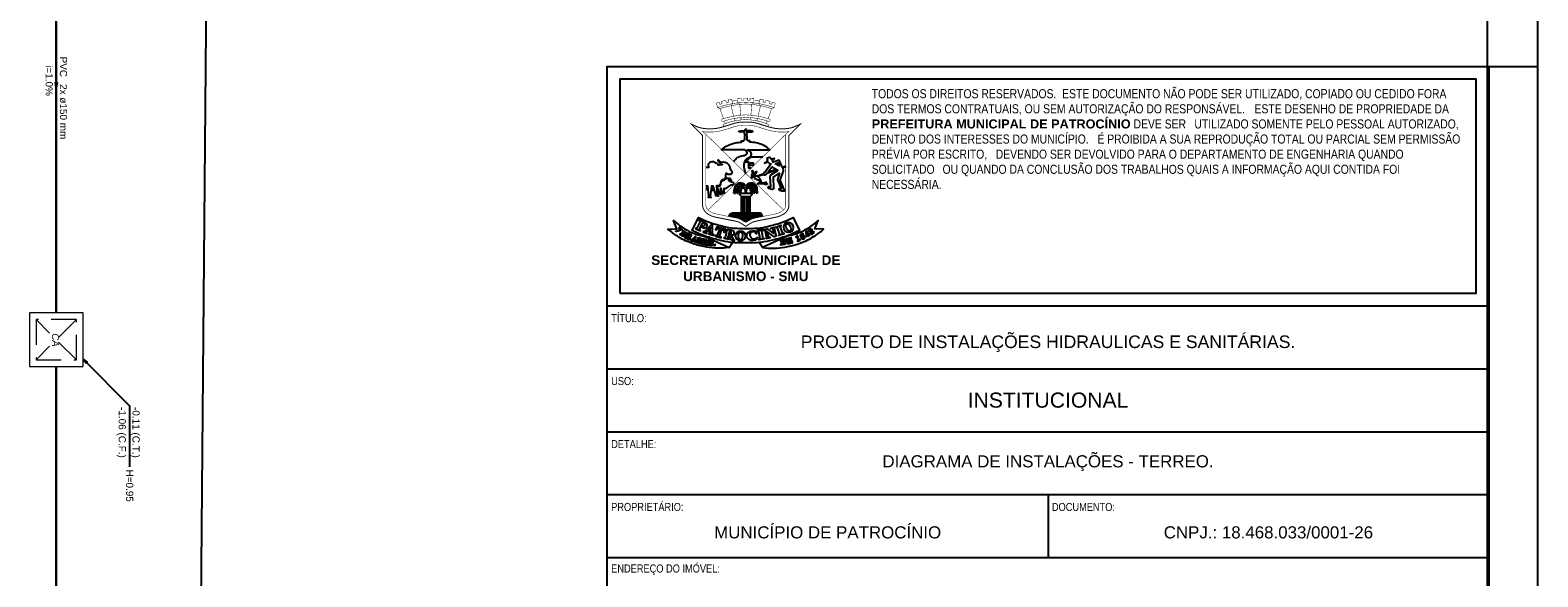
# Model space of a CAD drawing. Header units: millimetres. Extents: x 0 to 354, y 0 to 59.
# Tile 15 of 84: x 54 to 84, y 20 to 30. Entities that reach past the tile are written whole.
import ezdxf

# ---------------------------------------------------------------- set-up
doc = ezdxf.new("R2010")
doc.units = ezdxf.units.MM
doc.linetypes.add('DASHED', pattern=[0.75, 0.5, -0.25])
for name, color, linetype, lineweight in [('AF-Tubos detalhe', 152, 'Continuous', 30), ('AP-Sentido tubo', 196, 'Continuous', 20), ('AP-Textos tubo', 1, 'Continuous', 20), ('AP-Tubos', 196, 'Continuous', 30), ('Simbolos', 3, 'Continuous', 20), ('Simbolos_int', 1, 'Continuous', 5)]:
    doc.layers.add(name, color=color, linetype=linetype, lineweight=lineweight)
doc.styles.add('Arial', font='arial.ttf')
doc.styles.add('ArialI', font='ariali.ttf')
doc.styles.add('FORMATO', font='technic_.ttf')
doc.styles.add('R060E100', font='technic_.ttf', dxfattribs={"height": 16})
doc.styles.get("Standard").update_dxf_attribs({"font": 'arial.ttf'})
doc.dimstyles.get("Standard").update_dxf_attribs({"dimtxt": 0.18, "dimasz": 0.18, "dimexe": 0.18, "dimexo": 0.0625, "dimgap": 0.09, "dimtad": 0, "dimtih": 1, "dimtoh": 1, "dimdec": 4, "dimzin": 0, "dimdsep": 46, "dimtxsty": 'Standard', "dimcen": 0.09, "dimadec": 0, "dimazin": 0, "dimtfac": 1, "dimtdec": 4, "dimtofl": 0, "dimtmove": 0, "dimatfit": 3, "dimfxl": 1, "dimtolj": 1, "dimtzin": 0, "dimarcsym": 0})

msp = doc.modelspace()

# ---------------------------------------------------------------- linework, layer by layer
at = {"color": 1}
msp.add_line((83.1, 29.7), (84.1, 29.7), dxfattribs=at)
at = {"color": 6}
msp.add_line((74.3752, 21.2), (74.3752, 19.95), dxfattribs=at)
at = {"color": 2}
for points in [[(0, 59.4), (0, 0), (84.1, 0), (84.1, 59.4)], [(65.8752, 25.2), (82.8752, 25.2), (82.8752, 29.45), (65.8752, 29.45)]]:
    msp.add_lwpolyline(points, close=True, dxfattribs=at)
at = {"color": 6}
for points in [[(2.5, 58.4), (2.5, 1), (83.1, 1), (83.1, 58.4)], [(65.6252, 1), (65.6252, 29.7), (83.1252, 29.7), (83.1252, 1)]]:
    msp.add_lwpolyline(points, close=True, dxfattribs=at)
at = {"color": 1, "linetype": 'Continuous'}
msp.add_lwpolyline([(57.4101, 1.5), (57.889, 56.3342)], dxfattribs=at)
at = {"color": 1, "const_width": 0.00979}
for points in [[(67.9321, 28.6657), (67.8618, 28.8638), (67.8176, 28.8848), (67.7892, 28.9712, -0.0101119), (67.85, 28.9926), (67.8633, 28.9495), (67.9062, 28.9628), (67.8933, 29.0061, -0.0135349), (67.9766, 29.0285), (67.9885, 28.9833), (68.0371, 28.9951), (68.0249, 29.0394, -0.0105173), (68.0908, 29.0516), (68.1017, 29.0173), (68.1183, 28.9647), (68.0831, 28.9226), (68.1322, 28.7142)], [(68.2744, 28.734), (68.256, 28.9484), (68.215, 28.9785), (68.2153, 29.067, -0.0118928), (68.291, 29.0715), (68.2906, 29.0233), (68.3375, 29.0238), (68.3375, 29.0725, -0.005908), (68.3752, 29.0724, -0.005908), (68.4128, 29.0725), (68.4128, 29.0238), (68.4597, 29.0233), (68.4593, 29.0715, -0.0118928), (68.535, 29.067), (68.5354, 28.9785), (68.4943, 28.9484), (68.476, 28.734)], [(68.8182, 28.6657), (68.8885, 28.8638), (68.9327, 28.8848), (68.9611, 28.9712, 0.0101119), (68.9003, 28.9926), (68.887, 28.9495), (68.8441, 28.9628), (68.857, 29.0061, 0.0135349), (68.7737, 29.0285), (68.7618, 28.9833), (68.7132, 28.9951), (68.7254, 29.0394, 0.0105173), (68.6595, 29.0516), (68.6486, 29.0173), (68.6321, 28.9647), (68.6672, 28.9226), (68.6181, 28.7142)], [(68.9327, 28.8848, 0.0825429), (68.3752, 28.9892, 0.0825429), (67.8176, 28.8848)], [(68.8885, 28.8638, 0.0722397), (68.3752, 28.9565, 0.0722397), (67.8618, 28.8638)], [(68.2152, 29.0257, 0.0704916), (68.1035, 29.0115)], [(68.6468, 29.0115, 0.0704916), (68.5352, 29.0257)], [(68.791, 28.5128, 0.565968), (68.8213, 28.5397, 0.2738554), (68.8032, 28.5602, 0.0818369), (68.3752, 28.6468, 0.0818369), (67.9471, 28.5602, 0.2738554), (67.929, 28.5397, 0.565968), (67.9593, 28.5128)]]:
    msp.add_lwpolyline(points, format="xyb", dxfattribs=at)
at = {"color": 1}
for points, const_width in [([(67.909, 28.6572, 0.2738554), (67.891, 28.6366, 0.565968), (67.9213, 28.6098, -0.0759365), (68.3752, 28.693, -0.0759365), (68.829, 28.6098, 0.565968), (68.8593, 28.6366, 0.2738554), (68.8413, 28.6572, 0.0709109), (68.3752, 28.7406, 0.0709109)], 0.00979), ([(68.1095, 28.5604, -0.0171122), (67.8682, 28.4873, -0.0594928), (67.7016, 28.4637, -0.0110952), (67.6084, 28.4637, -0.0879771), (67.4083, 28.5038), (67.2949, 28.5546), (67.5179, 28.3273), (67.5179, 26.9445, 0.0798337), (67.5276, 26.8898, 0.1642576), (67.6175, 26.7745, 0.0972303), (67.7802, 26.7076), (68.1731, 26.6297, -0.0949465), (68.2784, 26.5885), (68.3752, 26.5276), (68.472, 26.5885, -0.0949465), (68.5772, 26.6297), (68.9701, 26.7076, 0.0972303), (69.1328, 26.7745, 0.1642576), (69.2227, 26.8898, 0.0798337), (69.2324, 26.9445), (69.2324, 28.3273), (69.4554, 28.5546), (69.342, 28.5038, -0.0879771), (69.1419, 28.4637, -0.0110952), (69.0487, 28.4637, -0.0594928), (68.8821, 28.4873, -0.0171122), (68.6408, 28.5604, 0.0972383), (68.3752, 28.5964, 0.0972383)], 0.0196), ([(68.1303, 28.4993, -0.0171122), (67.8848, 28.4249, -0.0594928), (67.703, 28.3991, -0.0110952), (67.607, 28.3991, -0.1039794), (67.5122, 28.4162), (67.5825, 28.3537), (67.5825, 26.9451, 0.0787036), (67.5886, 26.9111, 0.1642576), (67.6531, 26.8284, 0.0972303), (67.7928, 26.771), (68.1853, 26.6931, -0.0946451), (68.3128, 26.6432), (68.3752, 26.6039), (68.4376, 26.6432, -0.0946451), (68.5651, 26.6931), (68.9575, 26.771, 0.0972303), (69.0972, 26.8284, 0.1642576), (69.1617, 26.9111, 0.0787036), (69.1678, 26.9451), (69.1678, 28.3537), (69.2381, 28.4162, -0.1039794), (69.1433, 28.3991, -0.0110952), (69.0473, 28.3991, -0.0594928), (68.8655, 28.4249, -0.0171122), (68.62, 28.4993, 0.084475), (68.3767, 28.5351, 0.085264)], 0.00979)]:
    msp.add_lwpolyline(points, format="xyb", close=True, dxfattribs=dict(at, const_width=const_width))
at = {"color": 1, "const_width": 0.00979}
for points in [[(67.967, 28.5676), (67.9487, 28.619)], [(68.1548, 28.6205), (68.1434, 28.6683)], [(68.2823, 28.6402), (68.2783, 28.687)], [(68.468, 28.6402), (68.472, 28.687)], [(68.5955, 28.6205), (68.6069, 28.6683)], [(68.7834, 28.5676), (68.8016, 28.619)], [(67.5825, 28.3537), (68.3752, 27.575), (67.6255, 26.8513)], [(69.1249, 26.8513), (68.3752, 27.575), (69.1678, 28.3537)]]:
    msp.add_lwpolyline(points, dxfattribs=at)
at = {"color": 1}
for points in [[(68.3536, 28.335), (68.355, 28.352, 0.1753675), (68.3506, 28.3716, -0.1525632), (68.346, 28.4008), (68.2731, 28.3962), (68.2735, 28.4064), (68.2718, 28.4072), (68.2664, 28.4061, -0.0109776), (68.2555, 28.4041, -0.2264449), (68.2496, 28.4058), (68.2552, 28.4071), (68.2392, 28.4092, -0.8279357), (68.239, 28.4132), (68.249, 28.4166, -0.1271777), (68.2718, 28.4182), (68.2731, 28.4233), (68.363, 28.4254), (68.3638, 28.4484, -0.3094406), (68.3752, 28.4638)], [(68.3967, 28.335), (68.3953, 28.352, -0.1753675), (68.3997, 28.3716, 0.1525632), (68.4043, 28.4008), (68.4772, 28.3962), (68.4768, 28.4064), (68.4785, 28.4072), (68.4839, 28.4061, 0.0109776), (68.4948, 28.4041, 0.2264449), (68.5007, 28.4058), (68.4951, 28.4071), (68.5111, 28.4092, 0.8279357), (68.5113, 28.4132), (68.5013, 28.4166, 0.1271777), (68.4785, 28.4182), (68.4772, 28.4233), (68.3873, 28.4254), (68.3865, 28.4484, 0.3094406), (68.3752, 28.4638)], [(68.3561, 28.0463), (67.8949, 28.0468), (67.9352, 28.0804, -0.0792331), (68.0462, 28.1466, -0.0836903), (68.2927, 28.1997), (68.2927, 28.2215), (68.3335, 28.2215), (68.3335, 28.2364), (68.3482, 28.2364)], [(68.3967, 28.0463), (68.8554, 28.0468), (68.8151, 28.0804, 0.0792331), (68.7041, 28.1466, 0.0836903), (68.4576, 28.1997), (68.4576, 28.2215), (68.4168, 28.2215), (68.4168, 28.2364), (68.4021, 28.2364)], [(67.5825, 27.6987), (67.6092, 27.6994), (67.6393, 27.7029, 0.3498893), (67.6421, 27.7057, 0.1508016), (67.6374, 27.7298, -0.2455834), (67.6371, 27.7652, -0.0958284), (67.66, 27.7944, -0.3272035), (67.7589, 27.8026, 0.0101999), (67.7804, 27.79, -0.0739811), (67.811, 27.7665, -0.071794), (67.8271, 27.7441), (67.8582, 27.7513), (67.885, 27.7555, -0.1166307), (67.9094, 27.7537), (67.8851, 27.7628, -0.1539762), (67.8571, 27.7848), (67.8415, 27.8069, -0.1279971), (67.8254, 27.8499), (67.8342, 27.8366, 0.0776904), (67.845, 27.8248, 0.0761057), (67.8784, 27.8054, 0.1372627), (67.8948, 27.8038, -0.0872321), (67.9538, 27.8037, -0.1312138), (68.008, 27.7785, -0.1542554), (68.056, 27.7033, 0.0252133), (68.0674, 27.6679, 0.0510708), (68.0889, 27.625, -0.0259558), (68.0934, 27.6171, 0.0209291), (68.0981, 27.6086, -0.2164991), (68.1007, 27.5865, -0.1211261), (68.0853, 27.5612, -0.3471051), (68.0685, 27.5593, 0.2647657), (68.0646, 27.5594, -0.1335941), (68.0392, 27.5538, -0.1548185), (68.0158, 27.5626, 0.0061902), (67.9866, 27.5848), (67.9751, 27.5428), (67.9694, 27.5028, -0.0946831), (67.9573, 27.4675, -0.2588371), (67.9318, 27.4521, 0.3103352), (67.8782, 27.4121, 0.068396), (67.8699, 27.3698, -0.2503229), (67.8486, 27.3348), (67.7935, 27.3311), (67.8067, 27.1621), (67.8312, 27.1289), (67.7818, 27.1317), (67.7833, 27.1584), (67.7298, 27.3228), (67.6946, 27.3228), (67.6681, 27.1261), (67.6859, 27.0995), (67.637, 27.0995), (67.6425, 27.1291), (67.6228, 27.3236), (67.5825, 27.3236)], [(68.1375, 27.8085), (68.1534, 27.8354, -0.1501679), (68.2274, 27.903, -0.0699618), (68.3238, 27.9331, 0.0780417), (68.3839, 27.953, 0.3306951), (68.4002, 27.986, 0.2292163), (68.3561, 28.0463)], [(68.3752, 27.575), (68.3524, 27.6587, -0.1189674), (68.3486, 27.7915, -0.1256689), (68.3805, 27.8562, -0.1330422), (68.4198, 27.8829, 0.2139135), (68.4817, 27.9411, 0.2204676), (68.4803, 27.9774, 0.2068478), (68.3967, 28.0463)], [(69.1011, 27.6971), (69.0369, 27.8418), (68.9167, 27.7997, -0.6036909), (68.9109, 27.805, 0.3225458), (68.8941, 27.8496), (68.9434, 27.8711), (68.877, 27.8629), (68.855, 27.893, 0.350927), (68.8476, 27.895), (68.8006, 27.8801, 0.371909), (68.7956, 27.8721, 0.0634966), (68.806, 27.8369), (68.7494, 27.7827), (68.8108, 27.8081, -0.3927287), (68.8143, 27.8067, 0.2449148), (68.8691, 27.7672, -0.4927638), (68.871, 27.7637), (68.7544, 27.5934), (68.7356, 27.5883), (68.7184, 27.5637)], [(68.4863, 27.4875), (68.4922, 27.5157, -0.0139651), (68.5043, 27.5661, 0.1321923), (68.5043, 27.6323, -0.8419479), (68.5132, 27.6364, -0.2175372), (68.5226, 27.5839, 0.0252836), (68.5098, 27.5212), (68.5259, 27.5362, 0.1023303), (68.5804, 27.6129, -0.9921758), (68.5893, 27.609, -0.1084767), (68.5113, 27.4986, 0.3156258), (68.5087, 27.4868)], [(68.7911, 27.575), (68.7742, 27.5538, -0.201937), (68.764, 27.5483, 0.3341121), (68.7603, 27.5448, -0.7273895), (68.7478, 27.5432, 0.1045476), (68.7459, 27.5455, 0.3699832), (68.7432, 27.5455, -0.6686331), (68.7353, 27.5495, 0.5231921), (68.7301, 27.5537)], [(69.0418, 27.5875), (68.9152, 27.503), (68.9221, 27.2751, -0.544415), (68.9007, 27.2603), (68.8503, 27.2716, -0.2092755), (68.8205, 27.2935, -0.5227515), (68.8305, 27.3149, -0.2023617), (68.8564, 27.3089, 0.2295594), (68.8678, 27.3068, 0.3934708), (68.87, 27.3106), (68.8585, 27.5079, -0.2047689), (68.8735, 27.5495), (69.0078, 27.6351, 0.6252674), (69.0072, 27.6399, -0.0871836), (68.9958, 27.6464)], [(69.0418, 27.5875), (69.0016, 27.4598, 0.2192635), (69.0032, 27.4471), (69.0777, 27.277, -0.2927298), (69.0766, 27.27, -0.3674289), (69.0701, 27.2691, 0.1514547), (69.0445, 27.276, 0.2643945), (69.0301, 27.2671, 0.4364817), (69.0348, 27.253, 0.0114314), (69.0699, 27.2381, 0.1512931), (69.1431, 27.2324, 0.4169046), (69.1465, 27.2379)], [(69.1465, 27.2379), (69.0573, 27.452), (69.1204, 27.6247, 0.2962344), (69.1065, 27.685)], [(67.5825, 27.275), (67.5955, 27.2654, 0.059047), (67.6198, 27.2561)], [(67.6938, 27.2434, 0.0487975), (67.7449, 27.2447)], [(68.1815, 27.2906), (68.1798, 27.2784, 0.0128134), (68.169, 27.1828)], [(68.5975, 27.5215, 0.5580831), (68.5419, 27.4845)], [(68.5419, 27.4845), (68.6794, 27.4203), (68.6604, 27.4598, 0.1393815), (68.6131, 27.513)], [(68.5688, 27.2906), (68.5705, 27.2784, -0.0128134), (68.5813, 27.1828)], [(68.7393, 27.3799, 0.0548405), (68.798, 27.3685, -0.8390859), (68.7988, 27.3601, -0.2090551), (68.7191, 27.3717, 0.1994227), (68.7067, 27.3737, -0.1161258), (68.6234, 27.3737, -0.8809874), (68.6244, 27.3837), (68.6631, 27.3824, 0.0569376), (68.6905, 27.3846), (68.6624, 27.3994, -0.2703294), (68.6515, 27.4168)], [(68.709, 27.3912), (68.7241, 27.3896, 0.0977281), (68.737, 27.3907, 0.0423412), (68.7617, 27.4002, -0.1562378), (68.7778, 27.4025, -0.7348742), (68.7789, 27.3942, -0.0724375), (68.74, 27.3824, 0.6281294), (68.7393, 27.3799)], [(68.0444, 26.1043), (67.9877, 26.0994, -0.0719824), (67.544, 26.1242, -0.0372181), (67.2836, 26.1975, -0.0570973), (67.0164, 26.3308, -0.0327185), (66.8299, 26.4702), (67.0055, 26.4788), (66.9417, 26.644), (67.014, 26.5829, 0.0511682), (67.2106, 26.4482, 0.0859639), (67.5647, 26.3283)], [(68.0387, 26.7222, -0.3730721), (68.1192, 26.7919), (68.6311, 26.7919)], [(68.0633, 26.7173), (68.0845, 26.7605, 1.0483596), (68.0756, 26.7643), (68.051, 26.7197)], [(68.0948, 26.711), (68.1157, 26.761, 1.0483596), (68.1067, 26.7643), (68.0824, 26.7135)], [(68.1254, 26.705), (68.1488, 26.761, 1.0483596), (68.1397, 26.7643), (68.1126, 26.7075)], [(68.1611, 26.6979), (68.1799, 26.7618, 1.0483596), (68.1706, 26.7641), (68.1483, 26.7004)], [(68.1963, 26.6909), (68.2121, 26.7622, 1.0483596), (68.2026, 26.7638), (68.1834, 26.6935)], [(68.2304, 26.6817), (68.2445, 26.7626, 1.0483596), (68.2349, 26.7638), (68.2173, 26.6856)], [(68.263, 26.6694), (68.2753, 26.7629, 1.0483596), (68.2657, 26.7637), (68.2495, 26.6749)], [(68.3018, 26.6499), (68.3093, 26.7632, 1.0483596), (68.2997, 26.7633), (68.2874, 26.6578)], [(68.3331, 26.6304), (68.3419, 26.7632, 1.0483596), (68.3323, 26.7633), (68.3179, 26.6399)], [(68.3574, 26.6151), (68.3649, 26.7631, -0.1636471), (68.3677, 26.7667, -0.1532159), (68.3712, 26.7678), (68.3791, 26.7678)], [(68.3929, 26.6151), (68.3854, 26.7631, 0.1636471), (68.3827, 26.7667, 0.1532159), (68.3791, 26.7678)], [(68.4172, 26.6304), (68.4084, 26.7632, -1.0483596), (68.418, 26.7633), (68.4324, 26.6399)], [(68.4485, 26.6499), (68.441, 26.7632, -1.0483596), (68.4506, 26.7633), (68.4629, 26.6578)], [(68.4874, 26.6694), (68.475, 26.7629, -1.0483596), (68.4846, 26.7637), (68.5008, 26.6749)], [(68.5199, 26.6817), (68.5058, 26.7626, -1.0483596), (68.5154, 26.7638), (68.533, 26.6856)], [(68.554, 26.6909), (68.5382, 26.7622, -1.0483596), (68.5477, 26.7638), (68.567, 26.6935)], [(68.5892, 26.6979), (68.5704, 26.7618, -1.0483596), (68.5798, 26.7641), (68.602, 26.7004)], [(68.6249, 26.705), (68.6015, 26.761, -1.0483596), (68.6106, 26.7643), (68.6377, 26.7075)], [(68.7116, 26.7222, 0.3730721), (68.6311, 26.7919)], [(68.6555, 26.711), (68.6346, 26.761, -1.0483596), (68.6436, 26.7643), (68.668, 26.7135)], [(68.687, 26.7173), (68.6658, 26.7605, -1.0483596), (68.6747, 26.7643), (68.6993, 26.7197)], [(68.7059, 26.1043), (68.7626, 26.0994, 0.0719824), (69.2064, 26.1242, 0.0372181), (69.4667, 26.1975, 0.0570973), (69.734, 26.3308, 0.0327185), (69.9204, 26.4702), (69.7448, 26.4788), (69.8086, 26.644), (69.7363, 26.5829, -0.0511682), (69.5397, 26.4482, -0.0859639), (69.1856, 26.3283)], [(68.5102, 26.4352), (68.5568, 26.4344), (68.5739, 26.4338, -0.2702252), (68.5851, 26.4194), (68.5878, 26.3793, -0.8026886), (68.584, 26.3781, 0.0740355), (68.5607, 26.4087, 0.2045789), (68.4981, 26.4179, 0.0810479), (68.4709, 26.3976, 0.1192834), (68.4553, 26.3643, 0.1931852), (68.475, 26.3034, 0.2314151), (68.5211, 26.2784, 0.0219803), (68.5471, 26.2794, 0.1996064), (68.5968, 26.3049, -0.7686045), (68.6092, 26.2991)]]:
    msp.add_lwpolyline(points, format="xyb", dxfattribs=at)
for points in [[(68.4811, 27.6791), (68.4324, 27.6791), (68.4324, 27.8008), (68.3657, 27.8008), (68.4816, 27.9061), (68.7133, 27.9072)], [(68.7184, 27.5637), (68.5975, 27.5215)], [(68.7301, 27.5537), (68.6131, 27.513)], [(68.9958, 27.6464), (68.7911, 27.575)], [(68.9749, 27.6531), (68.8934, 27.7011), (68.81, 27.5956)], [(68.9749, 27.6531), (68.81, 27.5956)], [(69.1678, 27.7203), (69.1011, 27.6971)], [(69.1678, 27.7063), (69.1065, 27.685)], [(67.6198, 27.2561), (67.614, 27.3138), (67.5825, 27.3138)], [(67.7449, 27.2447), (67.7226, 27.313), (67.7031, 27.313), (67.6938, 27.2434)], [(68.1401, 27.1823), (68.1496, 27.2761)], [(68.3653, 27.2459), (68.3653, 27.1756)], [(68.385, 27.2459), (68.385, 27.1756)], [(68.4863, 27.4875), (68.5087, 27.4868)], [(68.6102, 27.1823), (68.6007, 27.2761)], [(68.6515, 27.4168), (68.709, 27.3912)], [(68.1401, 27.1823), (68.169, 27.1828)], [(68.1987, 27.1823), (68.2216, 27.1823)], [(68.4915, 27.1756), (68.2588, 27.1756), (68.2468, 27.156), (68.2905, 27.1199), (68.4598, 27.1199)], [(68.2539, 27.1823), (68.2701, 27.1823)], [(68.2905, 26.7919), (68.2905, 27.1081), (68.2947, 27.1081), (68.2947, 26.7919)], [(68.3078, 26.7919), (68.3078, 27.1081), (68.3359, 27.1081), (68.3359, 26.7919)], [(68.3557, 26.7919), (68.3557, 27.1081), (68.3946, 27.1081)], [(68.3946, 27.1081), (68.3946, 26.7919)], [(68.4425, 26.7919), (68.4425, 27.1081), (68.4144, 27.1081), (68.4144, 26.7919)], [(68.4598, 26.7919), (68.4598, 27.1081), (68.4556, 27.1081), (68.4556, 26.7919)], [(68.4598, 27.1199), (68.5035, 27.156), (68.4915, 27.1756)], [(68.4965, 27.1823), (68.4802, 27.1823)], [(68.5516, 27.1823), (68.5287, 27.1823)], [(68.6102, 27.1823), (68.5813, 27.1828)], [(67.4828, 26.3666), (68.0444, 26.1043), (68.1093, 26.2039)], [(69.2675, 26.3666), (68.7059, 26.1043), (68.641, 26.2039)]]:
    msp.add_lwpolyline(points, dxfattribs=at)
for points in [[(68.4616, 27.7903), (68.5195, 27.7903), (68.5195, 27.7378), (68.4616, 27.7378)], [(68.9569, 27.7653), (69.012, 27.788), (69.0387, 27.7262)], [(67.6353, 26.3781), (67.7377, 26.3441), (67.7377, 26.3571), (67.7169, 26.3683), (67.7169, 26.5415), (67.686, 26.5566), (67.556, 26.4234), (67.5338, 26.4235), (67.5253, 26.4131), (67.6036, 26.3863), (67.6042, 26.4004), (67.5854, 26.4111), (67.611, 26.4408), (67.6686, 26.4232), (67.6686, 26.3854), (67.6408, 26.3881)], [(67.6273, 26.4578), (67.6693, 26.4447), (67.6709, 26.5056)], [(67.7678, 26.3347), (67.8828, 26.3012), (67.8828, 26.3146), (67.8549, 26.327), (67.902, 26.4619), (67.9396, 26.4487), (67.9415, 26.4101), (67.9569, 26.4113), (67.9666, 26.4688), (67.8005, 26.5184), (67.7733, 26.4631), (67.7881, 26.4604), (67.8109, 26.4888), (67.8508, 26.4767), (67.8033, 26.3437), (67.7716, 26.3459)], [(68.6046, 26.438), (68.7108, 26.4556), (68.7137, 26.4437), (68.6882, 26.435), (68.7122, 26.288), (68.7389, 26.287), (68.7419, 26.276), (68.6328, 26.2614), (68.6329, 26.2709), (68.6601, 26.2814), (68.6351, 26.4266), (68.607, 26.4285)], [(68.6049, 26.4462), (68.7105, 26.4711), (68.7087, 26.4893), (68.6047, 26.457)], [(68.7757, 26.2811), (68.7747, 26.2915), (68.7956, 26.3018), (68.7566, 26.4451), (68.7257, 26.4447), (68.7227, 26.4573), (68.8009, 26.4762), (68.9395, 26.3777), (68.9097, 26.4838), (68.8712, 26.4803), (68.8699, 26.4909), (68.9539, 26.5132), (68.9591, 26.5037), (68.9354, 26.4907), (68.9809, 26.3313), (68.9391, 26.3194), (68.787, 26.4287), (68.8226, 26.3115), (68.8553, 26.3103), (68.8598, 26.3014)], [(68.97, 26.5133), (69.0691, 26.5509), (69.0743, 26.5398), (69.0511, 26.5262), (69.1036, 26.3868), (69.1299, 26.3911), (69.1351, 26.3809), (69.0309, 26.3452), (69.0292, 26.3545), (69.0538, 26.3701), (69.0007, 26.5075), (68.9727, 26.5039)], [(69.5855, 26.3481), (69.5778, 26.3935), (69.6017, 26.3586)], [(67.3834, 26.2236), (67.3845, 26.3151), (67.3665, 26.3234), (67.298, 26.2576), (67.2848, 26.2582), (67.2804, 26.2539), (67.3237, 26.2349), (67.3236, 26.2418), (67.315, 26.2499), (67.3265, 26.2642), (67.356, 26.2529), (67.356, 26.2353), (67.3431, 26.2366), (67.3374, 26.231), (67.3902, 26.2109), (67.39, 26.2184)], [(67.3356, 26.2731), (67.356, 26.2649), (67.3591, 26.2975)], [(67.6066, 26.1603), (67.6619, 26.1503), (67.6611, 26.1567), (67.6473, 26.1635), (67.6623, 26.2386), (67.6774, 26.2396), (67.6762, 26.2467), (67.6246, 26.2541), (67.6201, 26.2485), (67.6347, 26.2429), (67.6201, 26.1683), (67.6106, 26.1672)]]:
    msp.add_lwpolyline(points, close=True, dxfattribs=at)
for points in [[(67.8108, 27.2619), (67.8077, 27.3221), (67.8341, 27.3233, 0.0803253), (67.8589, 27.3285, 0.158746), (67.8673, 27.3353, 0.0286502), (67.8759, 27.3504, 0.1043628), (67.8812, 27.3706, -0.0317452), (67.8833, 27.39, -0.0349798), (67.8871, 27.4056, -0.0801612), (67.8945, 27.42, -0.0260052), (67.9029, 27.4304, -0.2284675), (67.9327, 27.4425, 0.3261756), (67.9687, 27.4654, -0.3232693), (68.0009, 27.4862), (68.045, 27.4847, -0.2200569), (68.0652, 27.4746, -0.0544939), (68.089, 27.4368), (68.0702, 27.438, -0.0423738), (68.0301, 27.4437), (68.0474, 27.4332, 0.0501225), (68.1315, 27.3928), (68.1252, 27.3481), (68.0949, 27.3466, 0.1464232), (68.0524, 27.3316, 0.0097094), (67.9922, 27.286, -0.2372095), (67.9369, 27.2747), (67.9371, 27.2128), (67.9575, 27.1853), (67.9131, 27.1853), (67.8884, 27.275), (67.8726, 27.275), (67.8759, 27.1911), (67.8987, 27.1574), (67.8531, 27.1608), (67.8482, 27.1848), (67.8291, 27.2688)], [(68.5498, 26.4879, 0.0460718), (68.7752, 26.5175, 0.0202553), (69.0449, 26.59), (69.1566, 26.6319), (69.3133, 26.7038), (69.4413, 26.4454), (69.2846, 26.3735), (69.1812, 26.3316, -0.0234713), (68.9032, 26.2519, -0.0187625), (68.6779, 26.2069, -0.0281937), (68.3752, 26.1971, -0.0281937), (68.0725, 26.2069, -0.0187625), (67.8471, 26.2519, -0.0234713), (67.5691, 26.3316), (67.4657, 26.3735), (67.309, 26.4454), (67.437, 26.7038), (67.5937, 26.6319), (67.7054, 26.59, 0.0202553), (67.9751, 26.5175, 0.0460718), (68.2005, 26.4879, 0.0090336), (68.3752, 26.4845, 0.0090336)], [(67.3731, 26.4804), (67.4779, 26.438), (67.4779, 26.4474), (67.4542, 26.4651), (67.5199, 26.5998), (67.5417, 26.5894, -0.4308266), (67.552, 26.5461), (67.5411, 26.5325, -0.3301327), (67.498, 26.5278, 0.8964777), (67.4896, 26.5179, 0.3766207), (67.5891, 26.5087, 0.5920911), (67.5782, 26.5952), (67.4598, 26.6496, 1.1798119), (67.4547, 26.6311, -0.4071479), (67.466, 26.6176, -0.0944106), (67.4635, 26.6088), (67.4524, 26.5853), (67.404, 26.489), (67.3815, 26.4905)], [(67.0606, 26.5044), (67.1076, 26.4655, -0.5432104), (67.1069, 26.4595, -0.0649255), (66.9997, 26.4227, -0.3056592), (66.9886, 26.4273, -0.5414129), (66.99, 26.4307, 0.1215777), (67.0719, 26.4666), (67.0471, 26.4877, -0.4149444), (67.0465, 26.4957, -0.0566407), (67.0559, 26.5044, -0.3284654)], [(67.086, 26.3692), (67.1336, 26.4296, 0.5286705), (67.1329, 26.4318, -0.2626963), (67.1236, 26.4415, -0.5623733), (67.1278, 26.4458), (67.1863, 26.4086, -0.3141666), (67.2032, 26.3681, -0.5019414), (67.1221, 26.3313), (67.0718, 26.3638, -0.2587717), (67.0678, 26.3712, -0.6476577), (67.0765, 26.375, 0.1544021)], [(67.1104, 26.3546), (67.1564, 26.4169), (67.1681, 26.4061, -0.2866513), (67.1746, 26.3824, -0.0955745), (67.1591, 26.3528, -0.3169183), (67.1276, 26.3436, -0.1218578)], [(67.2481, 26.2657), (67.2672, 26.2891, 0.9223567), (67.261, 26.2951, 0.0195208), (67.2454, 26.2801, -0.3870576), (67.2414, 26.2799), (67.2118, 26.2973, -0.4861728), (67.211, 26.3037), (67.2229, 26.3252, -0.4259892), (67.2269, 26.3262, 0.040372), (67.2414, 26.319, -0.4437247), (67.2438, 26.3125, -0.0162145), (67.2422, 26.3028), (67.2459, 26.3006), (67.265, 26.333, 0.9985904), (67.2614, 26.3371), (67.2518, 26.3279), (67.2314, 26.3371), (67.2444, 26.3638), (67.2781, 26.3474, -0.314626), (67.2796, 26.3447), (67.2755, 26.3318, 0.992119), (67.2834, 26.3292), (67.2943, 26.3513), (67.2199, 26.3886, 0.5136072), (67.2132, 26.3851), (67.2181, 26.3801, -0.3045319), (67.2195, 26.373), (67.1859, 26.3144, -0.2105703), (67.181, 26.3107, -0.1334378), (67.1703, 26.3112, 0.6255749), (67.1654, 26.3061), (67.2384, 26.2667, 0.1942123)], [(67.9388, 26.291), (68.0418, 26.2717), (68.0424, 26.2829), (68.0196, 26.2907), (68.0306, 26.3458), (68.0404, 26.3461), (68.0768, 26.2731, 0.1746303), (68.0857, 26.2646, -0.0210108), (68.1078, 26.2537, 0.1108634), (68.1472, 26.2423), (68.1496, 26.2504), (68.1418, 26.2565, -0.0966629), (68.1306, 26.2696, -0.0552111), (68.0999, 26.3414, -0.3481475), (68.1031, 26.3497, -0.0545272), (68.1258, 26.3597, 0.3017731), (68.1429, 26.3809, 0.147969), (68.1438, 26.4151, 0.1389218), (68.1278, 26.4352, 0.0689416), (68.0825, 26.4514), (67.9795, 26.4659), (67.9755, 26.4562), (67.9991, 26.4486), (67.9684, 26.2998), (67.9402, 26.2988)], [(68.0493, 26.4398), (68.0325, 26.3594), (68.0544, 26.3586, 0.3700116), (68.0851, 26.3833, 0.1151386), (68.0848, 26.4129, 0.2858372)], [(69.4052, 26.2339), (69.4554, 26.2535, 1.091405), (69.4518, 26.2609, -0.1182519), (69.4397, 26.257, -0.3706715), (69.4356, 26.26), (69.3994, 26.3405, 0.5206973), (69.3929, 26.3418), (69.368, 26.3177, 0.6030092), (69.3707, 26.3086), (69.3855, 26.3151), (69.4123, 26.2537, -0.2473091), (69.4118, 26.2471, -0.2059485), (69.4041, 26.2418, 0.9316202)], [(69.4826, 26.3185), (69.4786, 26.3108, 0.3802231), (69.4861, 26.2821, 0.2123795), (69.523, 26.2757, 0.3361292), (69.5501, 26.3095, 0.3651136), (69.516, 26.3397), (69.5184, 26.3439, 0.5560021), (69.4992, 26.3804, 0.1188674), (69.4804, 26.3791, 0.3823075), (69.4554, 26.3448, 0.3667708)], [(69.5029, 26.3408), (69.4778, 26.35, -0.421403), (69.4746, 26.3586), (69.4763, 26.3617, -0.4929162), (69.4917, 26.3661, -0.3373206)], [(69.5638, 26.4148), (69.5727, 26.3335, 0.5062329), (69.5867, 26.328), (69.6093, 26.3422), (69.6196, 26.329), (69.6395, 26.3445), (69.6295, 26.3573), (69.6397, 26.365), (69.6318, 26.3756), (69.6254, 26.3703, -0.4216062), (69.6202, 26.3713), (69.5842, 26.4269, 0.3470052), (69.577, 26.4297, 0.1245378), (69.5668, 26.4235, 0.2252861)], [(69.7335, 26.4106), (69.6793, 26.3675), (69.6692, 26.3767), (69.6692, 26.4221, 0.1616122), (69.663, 26.4409, 0.1135764), (69.6553, 26.4474, 0.3093344), (69.6414, 26.4457, 0.4515744), (69.6414, 26.4322, -0.0316531), (69.6482, 26.4254, -0.8705545), (69.6416, 26.4178, -0.0356646), (69.6258, 26.4297, -0.5303758), (69.6308, 26.4707, -0.1299998), (69.6579, 26.4767, -0.3788328), (69.685, 26.4507, -0.0344989), (69.6853, 26.4251, 0.0064616), (69.6842, 26.4004, 0.6290929), (69.687, 26.3989), (69.7195, 26.4248)], [(67.3943, 26.2093), (67.4684, 26.1876, 0.5950341), (67.4989, 26.2182, 0.222158), (67.4801, 26.2393), (67.488, 26.2404, 0.7977212), (67.4919, 26.2826), (67.4272, 26.3018, 0.7072236), (67.4243, 26.2977), (67.4281, 26.2941, -0.1962732), (67.4311, 26.2876), (67.4095, 26.223, -0.0556629), (67.4064, 26.2162), (67.3969, 26.2159)], [(67.4442, 26.2363), (67.4361, 26.2119, 0.3856886), (67.4375, 26.2086, 0.0962273), (67.4598, 26.2034, 0.519308), (67.4721, 26.2195, 0.1375758), (67.4607, 26.2369, 0.4563195)], [(67.459, 26.283), (67.4501, 26.2522), (67.4581, 26.2505, 0.8577137), (67.4701, 26.2815, 0.1963354)], [(67.5119, 26.188), (67.499, 26.1864), (67.4952, 26.1815), (67.548, 26.1693), (67.5466, 26.1761), (67.5363, 26.1817), (67.5439, 26.2093), (67.5546, 26.2067), (67.5627, 26.1793, 0.2169937), (67.582, 26.1608, 0.0009399), (67.5973, 26.1554, 0.2723686), (67.6017, 26.1563, 0.5049076), (67.6013, 26.1609, -0.2220291), (67.5907, 26.1766, 0.0932971), (67.5791, 26.2092, -0.4179832), (67.5797, 26.2115), (67.5906, 26.2138, 0.6929144), (67.5975, 26.2577), (67.5236, 26.277, 0.8808916), (67.5203, 26.2687, -0.0492997), (67.5271, 26.264, -0.4119083), (67.5275, 26.2591)], [(67.5454, 26.2197), (67.5553, 26.2608), (67.5629, 26.2573, -0.3062738), (67.5741, 26.2391, -0.1976902), (67.5654, 26.2204, -0.2317516), (67.5553, 26.2173, -0.0335457)], [(67.6825, 26.2386), (67.6864, 26.2445), (67.7349, 26.2399), (67.7396, 26.2318), (67.7237, 26.23), (67.7137, 26.1557), (67.751, 26.1531), (67.7597, 26.1685, -0.896771), (67.7674, 26.1652), (67.7602, 26.1416, -0.2500265), (67.7566, 26.138), (67.6704, 26.1466, -0.7334021), (67.6687, 26.1545), (67.6804, 26.1563, 0.334965), (67.6849, 26.1609, 0.0025457), (67.6936, 26.2333)], [(69.0661, 26.2499), (69.0815, 26.1735, -0.3955286), (69.0787, 26.1692, 0.0122301), (69.0679, 26.1662, 0.8807358), (69.069, 26.1598), (69.1449, 26.1707, 0.2937965), (69.1791, 26.203, 0.1994805), (69.1776, 26.2446, 0.3073147), (69.1387, 26.2717), (69.0567, 26.2624, 0.4421056), (69.0495, 26.2524, 0.4784128), (69.0509, 26.2515), (69.062, 26.252, -0.2636348)], [(69.0961, 26.2566), (69.1115, 26.177), (69.1277, 26.1803, 0.3447034), (69.1472, 26.2108, 0.2174796), (69.1379, 26.2429, 0.2724135), (69.1051, 26.2584, 0.0505764)], [(69.2096, 26.1791), (69.3005, 26.2012), (69.2999, 26.2295, 0.7656565), (69.2907, 26.2318), (69.2901, 26.2124), (69.2472, 26.2021), (69.2376, 26.2344), (69.2579, 26.2404), (69.267, 26.2287), (69.2739, 26.2306), (69.2641, 26.267), (69.2578, 26.2653), (69.2578, 26.2498), (69.2349, 26.2433), (69.2258, 26.2757), (69.2669, 26.2859), (69.2747, 26.2721, 0.9926017), (69.2816, 26.276, -0.0815327), (69.2734, 26.2994), (69.1836, 26.2794, 0.8302167), (69.184, 26.2696), (69.1964, 26.2708), (69.216, 26.1947), (69.2081, 26.1873, 0.5458928)], [(69.4958, 26.3176), (69.5231, 26.3105, -0.3393514), (69.531, 26.3005, -0.3553599), (69.521, 26.2881, -0.2880388), (69.5028, 26.2947, -0.0741809), (69.4966, 26.3057, -0.1520368)]]:
    msp.add_lwpolyline(points, format="xyb", close=True, dxfattribs=at)
at = {"color": 6}
for points in [[(65.6252, 24.95), (83.1252, 24.95)], [(65.6252, 23.7), (83.1252, 23.7)], [(65.6252, 22.45), (83.1252, 22.45)], [(65.6252, 21.2), (83.1252, 21.2)], [(65.6252, 19.95), (83.1252, 19.95)]]:
    msp.add_lwpolyline(points, dxfattribs=at)
at = {"color": 1}
for centre, radius, start, end in [((69.0442, 28.2476), 0.696, 172.79315, 180.92214), ((67.7062, 28.2476), 0.696, 359.07786, 7.20685), ((68.2714, 27.2638), 0.1224, 32.00351, 174.2381), ((68.274, 27.2774), 0.0934, 28.81725, 171.87483), ((68.623, 27.1768), 0.4243, 167.86057, 179.25731), ((68.2991, 27.2494), 0.0924, 52.15946, 169.61878), ((68.4562, 27.2035), 0.2356, 161.18844, 185.14018), ((68.3005, 27.2547), 0.0716, 23.53099, 159.84532), ((68.3968, 27.2042), 0.1446, 155.35207, 188.68733), ((68.324, 27.2296), 0.0683, 51.95209, 149.23557), ((68.409, 27.2001), 0.14, 158.55449, 187.30283), ((68.3247, 27.2344), 0.049, 53.57617, 159.77198), ((68.3174, 27.2425), 0.048, 4.08865, 40.71878), ((68.4789, 27.2638), 0.1224, 5.7619, 147.99649), ((68.4498, 27.2547), 0.0716, 20.15468, 156.46901), ((68.4263, 27.2296), 0.0683, 30.76443, 128.04791), ((68.433, 27.2425), 0.048, 139.28122, 175.91135), ((68.4763, 27.2774), 0.0934, 8.12517, 151.18275), ((68.4512, 27.2494), 0.0924, 10.38122, 127.84054), ((68.4257, 27.2344), 0.049, 20.22802, 126.42383), ((68.3413, 27.2001), 0.14, 352.69717, 21.44551), ((68.3535, 27.2042), 0.1446, 351.31267, 24.64793), ((68.2941, 27.2035), 0.2356, 354.85982, 18.81156), ((68.1273, 27.1768), 0.4243, 0.74269, 12.13943)]:
    msp.add_arc(centre, radius, start, end, dxfattribs=at)
at = {"color": 1, "extrusion": (0, 0, -1)}
for centre, major_axis, ratio, start_param, end_param in [((68.2685, 26.3367), (-0.1021, 0), 0.9396743, -1.5707963, 4.712389), ((68.5067, 26.3393), (-0.1123, 0.0041), 0.8537433, 3.5317388, 7.8539816), ((69.2224, 26.5046), (-0.102, 0.0037), 0.940108, -1.5707963, 4.712389)]:
    msp.add_ellipse(centre, major_axis=major_axis, ratio=ratio, start_param=start_param, end_param=end_param, dxfattribs=at)
at = {"color": 1}
for centre, major_axis in [((68.2685, 26.3367), (-0.0049, -0.0793)), ((69.2224, 26.5046), (0.0387, -0.0694))]:
    msp.add_ellipse(centre, major_axis=major_axis, ratio=0.5239768, dxfattribs=at)
at = {"layer": 'AP-Tubos'}
for p, q in [((54.684, 34.0327), (54.684, 24.8082)), ((54.684, 23.7422), (54.684, 14.5182))]:
    msp.add_line(p, q, dxfattribs=at)
at = {"layer": 'Simbolos', "linetype": 'Continuous'}
msp.add_lwpolyline([(54.151, 24.8082), (54.151, 23.7422), (55.217, 23.7422), (55.217, 24.8082), (54.151, 24.8082)], close=True, dxfattribs=at)
at = {"layer": 'Simbolos_int', "linetype": 'DASHED'}
for p, q in [((55.084, 23.8752), (54.284, 24.6752)), ((55.084, 24.6752), (54.284, 23.8752))]:
    msp.add_line(p, q, dxfattribs=at)
msp.add_lwpolyline([(54.284, 24.6752), (54.284, 23.8752), (55.084, 23.8752), (55.084, 24.6752), (54.284, 24.6752)], close=True, dxfattribs=at)

# ---------------------------------------------------------------- texts
at = {"color": 2}
for s, insert, char_height, width, attachment_point, style in [('TODOS OS DIREITOS RESERVADOS.  ESTE DOCUMENTO NÃO PODE SER UTILIZADO, COPIADO OU CEDIDO FORA DOS TERMOS CONTRATUAIS, OU SEM AUTORIZAÇÃO DO RESPONSÁVEL. {\\H2.27731x; }ESTE DESENHO DE PROPRIEDADE DA {\\fArial|b1|i0|c0|p34;PREFEITURA MUNICIPAL DE PATROCÍNIO} DEVE SER {\\H1.88966x; }UTILIZADO SOMENTE PELO PESSOAL AUTORIZADO, DENTRO DOS INTERESSES DO MUNICÍPIO. {\\H2.01777x; }É PROIBIDA A SUA REPRODUÇÃO TOTAL OU PARCIAL SEM PERMISSÃO PRÉVIA POR ESCRITO, {\\H1.9673x; }DEVENDO SER DEVOLVIDO PARA O DEPARTAMENTO DE ENGENHARIA QUANDO SOLICITADO {\\H1.74947x; }OU QUANDO DA CONCLUSÃO DOS TRABALHOS QUAIS A INFORMAÇÃO AQUI CONTIDA FOI {\\H1.81799x; }NECESSÁRIA.{\\H2.00465x; }', (70.8752, 29.25), 0.18, 11.75, 1, 'FORMATO'), ('{\\fArial|b1|i0|c0|p34;\\H1.2x;SECRETARIA MUNICIPAL DE URBANISMO - SMU}', (68.3752, 25.6945), 0.16, 3.846925, 5, 'R060E100'), (' TÍTULO:', (65.6514, 24.6234), 0.16, 17.7475, 7, 'FORMATO'), (' USO:', (65.6514, 23.3734), 0.16, 17.7475, 7, 'FORMATO'), (' DETALHE:', (65.6514, 22.1234), 0.16, 17.7475, 7, 'FORMATO'), (' PROPRIETÁRIO:', (65.6514, 20.8734), 0.16, 8.8475, 7, 'FORMATO'), (' DOCUMENTO:', (74.4014, 20.8734), 0.16, 8.8475, 7, 'FORMATO'), (' ENDEREÇO DO IMÓVEL:', (65.6514, 19.6048), 0.16, 17.7475, 7, 'FORMATO')]:
    msp.add_mtext(s, dxfattribs=dict(at, insert=insert, char_height=char_height, width=width, attachment_point=attachment_point, style=style))
at = {"color": 3, "attachment_point": 5, "style": 'FORMATO'}
for s, insert, char_height, width in [('{\\fArial|b0|i0|c0|p34;PROJETO DE INSTALAÇÕES HIDRAULICAS E SANITÁRIAS.}', (74.3752, 24.1967), 0.25, 17.5), ('{\\fArial|b0|i0|c0|p34;\\H1.0714x;INSTITUCIONAL}', (74.3752, 23.075), 0.28, 17.5), ('{\\fArial|b0|i0|c0|p34;DIAGRAMA DE INSTALAÇÕES - TERREO.}', (74.3752, 21.825), 0.24, 17.5), ('{\\fArial|b0|i0|c0|p34;MUNICÍPIO DE PATROCÍNIO}', (70.0002, 20.45), 0.24, 8.75), ('{\\fArial|b0|i0|c0|p34;CNPJ.: 18.468.033/0001-26}', (78.7502, 20.45), 0.24, 8.75)]:
    msp.add_mtext(s, dxfattribs=dict(at, insert=insert, char_height=char_height, width=width))
at = {"layer": 'AF-Tubos detalhe', "char_height": 0.1412, "attachment_point": 7, "rotation": 270, "line_spacing_factor": 0.798, "style": 'Arial'}
for s, insert, width in [('-1.06 (C.F.)', (55.883, 22.9392), 2.03328), ('-0.11 (C.T.)', (56.156, 22.9392), 2.03328), ('H=0.95', (56.0706, 21.6982), 1.01664)]:
    msp.add_mtext(s, dxfattribs=dict(at, insert=insert, width=width))
at = {"layer": 'AP-Textos tubo', "char_height": 0.1412, "rotation": 270, "line_spacing_factor": 0.798, "style": 'Arial'}
for s, insert, width, attachment_point in [('i=1.0%', (54.4726, 29.4202), 1.01664, 8), ('PVC', (54.7546, 29.4912), 0.50832, 9), ('2x ø150 mm', (54.7546, 29.3502), 1.6944, 7)]:
    msp.add_mtext(s, dxfattribs=dict(at, insert=insert, width=width, attachment_point=attachment_point))
at = {"layer": 'Simbolos', "insert": (54.5999, 24.4022), "char_height": 0.13619, "width": 0.509738, "attachment_point": 7, "rotation": 270, "line_spacing_factor": 0.798, "style": 'ArialI'}
msp.add_mtext('CA', dxfattribs=at)

# ---------------------------------------------------------------- leaders
at = {"layer": 'AF-Tubos detalhe'}
msp.add_leader([(55.217, 23.8882), (56.1397, 22.9622), (56.1397, 21.7542)], dimstyle='Standard', override={"dimasz": 0.1, "dimldrblk": 'CLOSED'}, dxfattribs=at)
at = {"layer": 'AP-Sentido tubo'}
msp.add_leader([(54.684, 29.2792), (54.684, 29.5617)], dimstyle='Standard', override={"dimasz": 0.1, "dimldrblk": 'CLOSED'}, dxfattribs=at)

doc.saveas('drawing.dxf')
